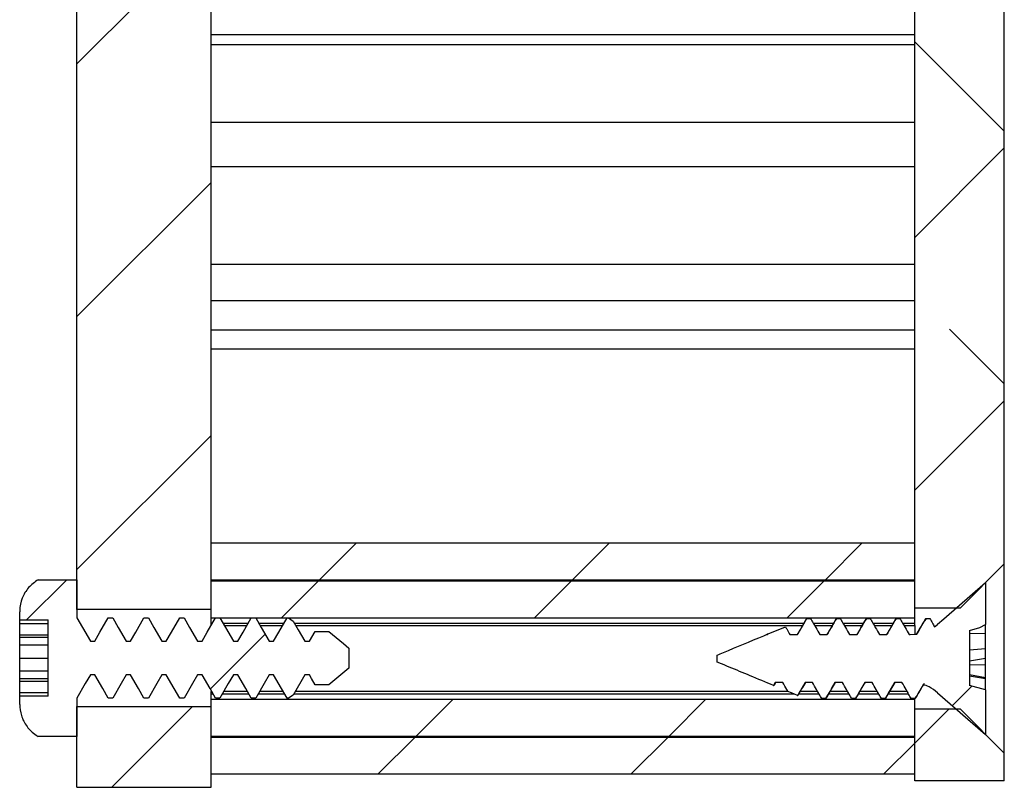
# Model space of a CAD drawing. Header units: millimetres. Extents: x 6 to 857, y 6 to 553.
# Tile 9 of 20: x 692 to 727, y 157 to 184. Entities that reach past the tile are written whole.
import ezdxf

# ---------------------------------------------------------------- set-up
doc = ezdxf.new("R2010")
doc.units = ezdxf.units.MM
doc.header["$LTSCALE"] = 2

msp = doc.modelspace()

# ---------------------------------------------------------------- hatches: boundary and pattern name
at = {"linetype": 'Continuous', "lineweight": 18}
h = msp.add_hatch(dxfattribs=at)
h.set_pattern_fill('ANSI38', scale=2, style=0)
edge = h.paths.add_edge_path(flags=0)
edge.add_spline(control_points=[(725.549, 162.978), (726.069, 163.498), (726.589, 164.018), (727.109, 164.538)], knot_values=[0.013147, 0.013147, 0.013147, 0.013147, 0.015372, 0.015372, 0.015372, 0.015372], weights=[1, 1, 1, 1], degree=3, periodic=0)
edge.add_line((727.109, 164.538), (727.109, 209.547))
edge.add_line((727.109, 209.547), (723.934, 209.547))
edge.add_line((723.934, 209.547), (723.934, 162.978))
edge.add_line((723.934, 162.978), (725.549, 162.978))
h = msp.add_hatch(dxfattribs=at)
h.set_pattern_fill('ANSI31', scale=2, style=0)
h.paths.add_polyline_path([(694.177, 162.924), (698.94, 162.924), (698.94, 207.947), (694.177, 207.947)], flags=0)
h = msp.add_hatch(dxfattribs=at)
h.set_pattern_fill('ANSI31', scale=2, style=0)
h.paths.add_polyline_path([(698.94, 165.279), (698.94, 163.979), (723.934, 163.979), (723.934, 165.279)], flags=0)
h = msp.add_hatch(dxfattribs=at)
h.set_pattern_fill('ANSI31', scale=2, style=0)
edge = h.paths.add_edge_path(flags=0)
edge.add_spline(control_points=[(702.274, 161.794), (702.195, 161.93), (702.117, 162.065), (702.039, 162.201), (701.98, 162.304), (701.92, 162.406), (701.861, 162.509)], knot_values=[0.00541, 0.00541, 0.00541, 0.00541, 0.005876, 0.005876, 0.005876, 0.006229, 0.006229, 0.006229, 0.006229], weights=[1, 1, 1, 1, 1, 1, 1], degree=3, periodic=0)
edge.add_spline(control_points=[(701.861, 162.509), (701.806, 162.546), (701.751, 162.582), (701.696, 162.619)], knot_values=[0.00781, 0.00781, 0.00781, 0.00781, 0.008009, 0.008009, 0.008009, 0.008009], weights=[1, 1, 1, 1], degree=3, periodic=0)
edge.add_line((701.696, 162.619), (701.639, 162.619))
edge.add_spline(control_points=[(701.639, 162.619), (701.541, 162.45), (701.444, 162.281), (701.346, 162.112), (701.285, 162.006), (701.224, 161.9), (701.162, 161.794)], knot_values=[0.003503, 0.003503, 0.003503, 0.003503, 0.004088, 0.004088, 0.004088, 0.004455, 0.004455, 0.004455, 0.004455], weights=[1, 1, 1, 1, 1, 1, 1], degree=3, periodic=0)
edge.add_line((701.162, 161.794), (701.004, 161.794))
edge.add_spline(control_points=[(701.004, 161.794), (700.909, 161.958), (700.814, 162.122), (700.72, 162.286), (700.656, 162.397), (700.592, 162.508), (700.527, 162.619)], knot_values=[0.005812, 0.005812, 0.005812, 0.005812, 0.006378, 0.006378, 0.006378, 0.006761, 0.006761, 0.006761, 0.006761], weights=[1, 1, 1, 1, 1, 1, 1], degree=3, periodic=0)
edge.add_line((700.527, 162.619), (700.369, 162.619))
edge.add_spline(control_points=[(700.369, 162.619), (700.271, 162.45), (700.174, 162.281), (700.076, 162.112), (700.015, 162.006), (699.954, 161.9), (699.892, 161.794)], knot_values=[0.003503, 0.003503, 0.003503, 0.003503, 0.004088, 0.004088, 0.004088, 0.004455, 0.004455, 0.004455, 0.004455], weights=[1, 1, 1, 1, 1, 1, 1], degree=3, periodic=0)
edge.add_line((699.892, 161.794), (699.734, 161.794))
edge.add_spline(control_points=[(699.734, 161.794), (699.639, 161.958), (699.544, 162.122), (699.45, 162.286), (699.386, 162.397), (699.322, 162.508), (699.257, 162.619)], knot_values=[0.005812, 0.005812, 0.005812, 0.005812, 0.006378, 0.006378, 0.006378, 0.006761, 0.006761, 0.006761, 0.006761], weights=[1, 1, 1, 1, 1, 1, 1], degree=3, periodic=0)
edge.add_line((699.257, 162.619), (699.099, 162.619))
edge.add_spline(control_points=[(699.099, 162.619), (699.001, 162.45), (698.904, 162.281), (698.806, 162.112), (698.745, 162.006), (698.684, 161.9), (698.622, 161.794)], knot_values=[0.003503, 0.003503, 0.003503, 0.003503, 0.004088, 0.004088, 0.004088, 0.004455, 0.004455, 0.004455, 0.004455], weights=[1, 1, 1, 1, 1, 1, 1], degree=3, periodic=0)
edge.add_line((698.622, 161.794), (698.464, 161.794))
edge.add_spline(control_points=[(698.464, 161.794), (698.369, 161.958), (698.274, 162.122), (698.18, 162.286), (698.116, 162.397), (698.052, 162.508), (697.987, 162.619)], knot_values=[0.005812, 0.005812, 0.005812, 0.005812, 0.006378, 0.006378, 0.006378, 0.006761, 0.006761, 0.006761, 0.006761], weights=[1, 1, 1, 1, 1, 1, 1], degree=3, periodic=0)
edge.add_line((697.987, 162.619), (697.829, 162.619))
edge.add_spline(control_points=[(697.829, 162.619), (697.731, 162.45), (697.634, 162.281), (697.536, 162.112), (697.475, 162.006), (697.414, 161.9), (697.352, 161.794)], knot_values=[0.003503, 0.003503, 0.003503, 0.003503, 0.004088, 0.004088, 0.004088, 0.004455, 0.004455, 0.004455, 0.004455], weights=[1, 1, 1, 1, 1, 1, 1], degree=3, periodic=0)
edge.add_line((697.352, 161.794), (697.194, 161.794))
edge.add_spline(control_points=[(697.194, 161.794), (697.099, 161.958), (697.004, 162.122), (696.91, 162.286), (696.846, 162.397), (696.782, 162.508), (696.717, 162.619)], knot_values=[0.005812, 0.005812, 0.005812, 0.005812, 0.006378, 0.006378, 0.006378, 0.006761, 0.006761, 0.006761, 0.006761], weights=[1, 1, 1, 1, 1, 1, 1], degree=3, periodic=0)
edge.add_line((696.717, 162.619), (696.559, 162.619))
edge.add_spline(control_points=[(696.559, 162.619), (696.461, 162.45), (696.364, 162.281), (696.266, 162.112), (696.205, 162.006), (696.144, 161.9), (696.082, 161.794)], knot_values=[0.003503, 0.003503, 0.003503, 0.003503, 0.004088, 0.004088, 0.004088, 0.004455, 0.004455, 0.004455, 0.004455], weights=[1, 1, 1, 1, 1, 1, 1], degree=3, periodic=0)
edge.add_line((696.082, 161.794), (695.924, 161.794))
edge.add_spline(control_points=[(695.924, 161.794), (695.829, 161.958), (695.734, 162.122), (695.64, 162.286), (695.576, 162.397), (695.512, 162.508), (695.447, 162.619)], knot_values=[0.005812, 0.005812, 0.005812, 0.005812, 0.006378, 0.006378, 0.006378, 0.006761, 0.006761, 0.006761, 0.006761], weights=[1, 1, 1, 1, 1, 1, 1], degree=3, periodic=0)
edge.add_line((695.447, 162.619), (695.289, 162.619))
edge.add_spline(control_points=[(695.289, 162.619), (695.191, 162.45), (695.094, 162.281), (694.996, 162.112), (694.935, 162.006), (694.874, 161.9), (694.812, 161.794)], knot_values=[0.003503, 0.003503, 0.003503, 0.003503, 0.004088, 0.004088, 0.004088, 0.004455, 0.004455, 0.004455, 0.004455], weights=[1, 1, 1, 1, 1, 1, 1], degree=3, periodic=0)
edge.add_line((694.812, 161.794), (694.654, 161.794))
edge.add_spline(control_points=[(694.654, 161.794), (694.559, 161.958), (694.464, 162.122), (694.37, 162.286), (694.306, 162.397), (694.242, 162.508), (694.177, 162.619)], knot_values=[0.005812, 0.005812, 0.005812, 0.005812, 0.006378, 0.006378, 0.006378, 0.006761, 0.006761, 0.006761, 0.006761], weights=[1, 1, 1, 1, 1, 1, 1], degree=3, periodic=0)
edge.add_line((694.177, 162.619), (694.177, 163.979))
edge.add_line((694.177, 163.979), (692.802, 163.979))
edge.add_spline(control_points=[(692.802, 163.979), (692.675, 163.905), (692.558, 163.808), (692.463, 163.697), (692.367, 163.585), (692.289, 163.456), (692.235, 163.318), (692.182, 163.181), (692.151, 163.033), (692.146, 162.886), (692.146, 162.871), (692.145, 162.856), (692.145, 162.841)], knot_values=[0, 0, 0, 0, 0.000441, 0.000441, 0.000441, 0.000883, 0.000883, 0.000883, 0.001324, 0.001324, 0.001324, 0.001369, 0.001369, 0.001369, 0.001369], weights=[1, 1, 1, 1, 1, 1, 1, 1, 1, 1, 1, 1, 1], degree=3, periodic=0)
edge.add_line((692.145, 162.841), (692.145, 162.554))
edge.add_line((692.145, 162.554), (693.161, 162.554))
edge.add_line((693.161, 162.554), (693.161, 159.839))
edge.add_line((693.161, 159.839), (692.145, 159.839))
edge.add_line((692.145, 159.839), (692.145, 159.55))
edge.add_spline(control_points=[(692.145, 159.55), (692.146, 159.419), (692.166, 159.286), (692.205, 159.161), (692.249, 159.02), (692.318, 158.886), (692.406, 158.768), (692.494, 158.65), (692.603, 158.545), (692.725, 158.463), (692.75, 158.446), (692.776, 158.43), (692.802, 158.415)], knot_values=[0.001372, 0.001372, 0.001372, 0.001372, 0.001766, 0.001766, 0.001766, 0.002207, 0.002207, 0.002207, 0.002648, 0.002648, 0.002648, 0.002738, 0.002738, 0.002738, 0.002738], weights=[1, 1, 1, 1, 1, 1, 1, 1, 1, 1, 1, 1, 1], degree=3, periodic=0)
edge.add_line((692.802, 158.415), (694.177, 158.415))
edge.add_line((694.177, 158.415), (694.177, 159.774))
edge.add_spline(control_points=[(694.177, 159.774), (694.276, 159.945), (694.375, 160.116), (694.473, 160.287), (694.533, 160.391), (694.594, 160.495), (694.654, 160.599)], knot_values=[0.003488, 0.003488, 0.003488, 0.003488, 0.00408, 0.00408, 0.00408, 0.004441, 0.004441, 0.004441, 0.004441], weights=[1, 1, 1, 1, 1, 1, 1], degree=3, periodic=0)
edge.add_line((694.654, 160.599), (694.812, 160.599))
edge.add_spline(control_points=[(694.812, 160.599), (694.906, 160.436), (695, 160.274), (695.094, 160.111), (695.159, 159.999), (695.224, 159.886), (695.289, 159.774)], knot_values=[0.005827, 0.005827, 0.005827, 0.005827, 0.006389, 0.006389, 0.006389, 0.006776, 0.006776, 0.006776, 0.006776], weights=[1, 1, 1, 1, 1, 1, 1], degree=3, periodic=0)
edge.add_line((695.289, 159.774), (695.447, 159.774))
edge.add_spline(control_points=[(695.447, 159.774), (695.546, 159.945), (695.645, 160.116), (695.743, 160.287), (695.803, 160.391), (695.864, 160.495), (695.924, 160.599)], knot_values=[0.003488, 0.003488, 0.003488, 0.003488, 0.00408, 0.00408, 0.00408, 0.004441, 0.004441, 0.004441, 0.004441], weights=[1, 1, 1, 1, 1, 1, 1], degree=3, periodic=0)
edge.add_line((695.924, 160.599), (696.082, 160.599))
edge.add_spline(control_points=[(696.082, 160.599), (696.176, 160.436), (696.27, 160.274), (696.364, 160.111), (696.429, 159.999), (696.494, 159.886), (696.559, 159.774)], knot_values=[0.005827, 0.005827, 0.005827, 0.005827, 0.006389, 0.006389, 0.006389, 0.006776, 0.006776, 0.006776, 0.006776], weights=[1, 1, 1, 1, 1, 1, 1], degree=3, periodic=0)
edge.add_line((696.559, 159.774), (696.717, 159.774))
edge.add_spline(control_points=[(696.717, 159.774), (696.816, 159.945), (696.915, 160.116), (697.013, 160.287), (697.073, 160.391), (697.134, 160.495), (697.194, 160.599)], knot_values=[0.003488, 0.003488, 0.003488, 0.003488, 0.00408, 0.00408, 0.00408, 0.004441, 0.004441, 0.004441, 0.004441], weights=[1, 1, 1, 1, 1, 1, 1], degree=3, periodic=0)
edge.add_line((697.194, 160.599), (697.352, 160.599))
edge.add_spline(control_points=[(697.352, 160.599), (697.446, 160.436), (697.54, 160.274), (697.634, 160.111), (697.699, 159.999), (697.764, 159.886), (697.829, 159.774)], knot_values=[0.005827, 0.005827, 0.005827, 0.005827, 0.006389, 0.006389, 0.006389, 0.006776, 0.006776, 0.006776, 0.006776], weights=[1, 1, 1, 1, 1, 1, 1], degree=3, periodic=0)
edge.add_line((697.829, 159.774), (697.987, 159.774))
edge.add_spline(control_points=[(697.987, 159.774), (698.086, 159.945), (698.185, 160.116), (698.283, 160.287), (698.343, 160.391), (698.404, 160.495), (698.464, 160.599)], knot_values=[0.003488, 0.003488, 0.003488, 0.003488, 0.00408, 0.00408, 0.00408, 0.004441, 0.004441, 0.004441, 0.004441], weights=[1, 1, 1, 1, 1, 1, 1], degree=3, periodic=0)
edge.add_line((698.464, 160.599), (698.622, 160.599))
edge.add_spline(control_points=[(698.622, 160.599), (698.716, 160.436), (698.81, 160.274), (698.904, 160.111), (698.969, 159.999), (699.034, 159.886), (699.099, 159.774)], knot_values=[0.005827, 0.005827, 0.005827, 0.005827, 0.006389, 0.006389, 0.006389, 0.006776, 0.006776, 0.006776, 0.006776], weights=[1, 1, 1, 1, 1, 1, 1], degree=3, periodic=0)
edge.add_line((699.099, 159.774), (699.257, 159.774))
edge.add_spline(control_points=[(699.257, 159.774), (699.356, 159.945), (699.455, 160.116), (699.553, 160.287), (699.613, 160.391), (699.674, 160.495), (699.734, 160.599)], knot_values=[0.003488, 0.003488, 0.003488, 0.003488, 0.00408, 0.00408, 0.00408, 0.004441, 0.004441, 0.004441, 0.004441], weights=[1, 1, 1, 1, 1, 1, 1], degree=3, periodic=0)
edge.add_line((699.734, 160.599), (699.892, 160.599))
edge.add_spline(control_points=[(699.892, 160.599), (699.986, 160.436), (700.08, 160.274), (700.174, 160.111), (700.239, 159.999), (700.304, 159.886), (700.369, 159.774)], knot_values=[0.005827, 0.005827, 0.005827, 0.005827, 0.006389, 0.006389, 0.006389, 0.006776, 0.006776, 0.006776, 0.006776], weights=[1, 1, 1, 1, 1, 1, 1], degree=3, periodic=0)
edge.add_line((700.369, 159.774), (700.527, 159.774))
edge.add_spline(control_points=[(700.527, 159.774), (700.626, 159.945), (700.725, 160.116), (700.823, 160.287), (700.883, 160.391), (700.944, 160.495), (701.004, 160.599)], knot_values=[0.003488, 0.003488, 0.003488, 0.003488, 0.00408, 0.00408, 0.00408, 0.004441, 0.004441, 0.004441, 0.004441], weights=[1, 1, 1, 1, 1, 1, 1], degree=3, periodic=0)
edge.add_line((701.004, 160.599), (701.162, 160.599))
edge.add_spline(control_points=[(701.162, 160.599), (701.256, 160.436), (701.35, 160.274), (701.444, 160.111), (701.509, 159.999), (701.574, 159.886), (701.639, 159.774)], knot_values=[0.005827, 0.005827, 0.005827, 0.005827, 0.006389, 0.006389, 0.006389, 0.006776, 0.006776, 0.006776, 0.006776], weights=[1, 1, 1, 1, 1, 1, 1], degree=3, periodic=0)
edge.add_line((701.639, 159.774), (701.696, 159.774))
edge.add_spline(control_points=[(701.696, 159.774), (701.751, 159.811), (701.806, 159.848), (701.861, 159.884)], knot_values=[0.002904, 0.002904, 0.002904, 0.002904, 0.003102, 0.003102, 0.003102, 0.003102], weights=[1, 1, 1, 1], degree=3, periodic=0)
edge.add_spline(control_points=[(701.861, 159.884), (701.861, 159.884), (701.861, 159.884), (701.861, 159.884), (701.999, 160.123), (702.136, 160.361), (702.274, 160.599)], knot_values=[0.003215, 0.003215, 0.003215, 0.003215, 0.003215, 0.003215, 0.003215, 0.004041, 0.004041, 0.004041, 0.004041], weights=[1, 1, 1, 1, 1, 1, 1], degree=3, periodic=0)
edge.add_line((702.274, 160.599), (702.432, 160.599))
edge.add_spline(control_points=[(702.432, 160.599), (702.456, 160.558), (702.48, 160.517), (702.504, 160.475), (702.548, 160.4), (702.591, 160.324), (702.635, 160.248)], knot_values=[0.004103, 0.004103, 0.004103, 0.004103, 0.004246, 0.004246, 0.004246, 0.004506, 0.004506, 0.004506, 0.004506], weights=[1, 1, 1, 1, 1, 1, 1], degree=3, periodic=0)
edge.add_line((702.635, 160.248), (703.118, 160.248))
edge.add_spline(control_points=[(703.118, 160.248), (703.355, 160.446), (703.592, 160.644), (703.829, 160.841)], knot_values=[0.002167, 0.002167, 0.002167, 0.002167, 0.003093, 0.003093, 0.003093, 0.003093], weights=[1, 1, 1, 1], degree=3, periodic=0)
edge.add_line((703.829, 160.841), (703.829, 161.552))
edge.add_spline(control_points=[(703.829, 161.552), (703.767, 161.604), (703.704, 161.657), (703.641, 161.709), (703.467, 161.854), (703.293, 162), (703.118, 162.145)], knot_values=[0.004193, 0.004193, 0.004193, 0.004193, 0.00444, 0.00444, 0.00444, 0.005129, 0.005129, 0.005129, 0.005129], weights=[1, 1, 1, 1, 1, 1, 1], degree=3, periodic=0)
edge.add_line((703.118, 162.145), (702.635, 162.145))
edge.add_spline(control_points=[(702.635, 162.145), (702.567, 162.028), (702.5, 161.911), (702.432, 161.794)], knot_values=[0.002329, 0.002329, 0.002329, 0.002329, 0.002734, 0.002734, 0.002734, 0.002734], weights=[1, 1, 1, 1], degree=3, periodic=0)
edge.add_line((702.432, 161.794), (702.274, 161.794))
h = msp.add_hatch(dxfattribs=at)
h.set_pattern_fill('ANSI31', scale=2, style=0)
h.paths.add_polyline_path([(698.94, 163.928), (698.94, 162.628), (723.934, 162.628), (723.934, 163.928)], flags=0)
h = msp.add_hatch(dxfattribs=at)
h.set_pattern_fill('ANSI32', scale=2, style=0)
edge = h.paths.add_edge_path(flags=0)
edge.add_spline(control_points=[(716.916, 161.053), (716.936, 161.044), (716.957, 161.036), (716.977, 161.027), (717.099, 160.976), (717.222, 160.925), (717.344, 160.875), (717.589, 160.773), (717.834, 160.672), (718.078, 160.57), (718.358, 160.454), (718.637, 160.339), (718.916, 160.223)], knot_values=[0.007366, 0.007366, 0.007366, 0.007366, 0.007432, 0.007432, 0.007432, 0.007827, 0.007827, 0.007827, 0.008618, 0.008618, 0.008618, 0.00952, 0.00952, 0.00952, 0.00952], weights=[1, 1, 1, 1, 1, 1, 1, 1, 1, 1, 1, 1, 1], degree=3, periodic=0)
edge.add_spline(control_points=[(718.916, 160.223), (718.936, 160.258), (718.957, 160.294), (718.977, 160.329)], knot_values=[0.000287, 0.000287, 0.000287, 0.000287, 0.000409, 0.000409, 0.000409, 0.000409], weights=[1, 1, 1, 1], degree=3, periodic=0)
edge.add_line((718.977, 160.329), (719.242, 160.329))
edge.add_spline(control_points=[(719.242, 160.329), (719.29, 160.245), (719.338, 160.161), (719.387, 160.077), (719.399, 160.055), (719.411, 160.034), (719.423, 160.013)], knot_values=[0, 0, 0, 0, 0.000291, 0.000291, 0.000291, 0.000364, 0.000364, 0.000364, 0.000364], weights=[1, 1, 1, 1, 1, 1, 1], degree=3, periodic=0)
edge.add_spline(control_points=[(719.423, 160.013), (719.465, 159.996), (719.506, 159.979), (719.547, 159.961), (719.621, 159.931), (719.695, 159.9), (719.769, 159.87)], knot_values=[0.010066, 0.010066, 0.010066, 0.010066, 0.0102, 0.0102, 0.0102, 0.010438, 0.010438, 0.010438, 0.010438], weights=[1, 1, 1, 1, 1, 1, 1], degree=3, periodic=0)
edge.add_spline(control_points=[(719.769, 159.87), (719.796, 159.916), (719.823, 159.963), (719.85, 160.009), (719.881, 160.063), (719.912, 160.116), (719.943, 160.169), (719.974, 160.222), (720.005, 160.276), (720.036, 160.329)], knot_values=[0.000131, 0.000131, 0.000131, 0.000131, 0.000293, 0.000293, 0.000293, 0.000477, 0.000477, 0.000477, 0.000662, 0.000662, 0.000662, 0.000662], weights=[1, 1, 1, 1, 1, 1, 1, 1, 1, 1], degree=3, periodic=0)
edge.add_line((720.036, 160.329), (720.3, 160.329))
edge.add_spline(control_points=[(720.3, 160.329), (720.349, 160.245), (720.397, 160.161), (720.445, 160.077), (720.476, 160.023), (720.507, 159.97), (720.537, 159.916), (720.568, 159.863), (720.599, 159.809), (720.629, 159.756)], knot_values=[0, 0, 0, 0, 0.000291, 0.000291, 0.000291, 0.000476, 0.000476, 0.000476, 0.000661, 0.000661, 0.000661, 0.000661], weights=[1, 1, 1, 1, 1, 1, 1, 1, 1, 1], degree=3, periodic=0)
edge.add_line((720.629, 159.756), (720.762, 159.756))
edge.add_spline(control_points=[(720.762, 159.756), (720.811, 159.84), (720.859, 159.925), (720.908, 160.009), (720.939, 160.063), (720.97, 160.116), (721.001, 160.169), (721.032, 160.222), (721.063, 160.276), (721.094, 160.329)], knot_values=[0, 0, 0, 0, 0.000293, 0.000293, 0.000293, 0.000477, 0.000477, 0.000477, 0.000662, 0.000662, 0.000662, 0.000662], weights=[1, 1, 1, 1, 1, 1, 1, 1, 1, 1], degree=3, periodic=0)
edge.add_line((721.094, 160.329), (721.359, 160.329))
edge.add_spline(control_points=[(721.359, 160.329), (721.407, 160.245), (721.455, 160.161), (721.503, 160.077), (721.534, 160.023), (721.565, 159.97), (721.596, 159.916), (721.626, 159.863), (721.657, 159.809), (721.688, 159.756)], knot_values=[0, 0, 0, 0, 0.000291, 0.000291, 0.000291, 0.000476, 0.000476, 0.000476, 0.000661, 0.000661, 0.000661, 0.000661], weights=[1, 1, 1, 1, 1, 1, 1, 1, 1, 1], degree=3, periodic=0)
edge.add_line((721.688, 159.756), (721.82, 159.756))
edge.add_spline(control_points=[(721.82, 159.756), (721.869, 159.84), (721.918, 159.925), (721.967, 160.009), (721.998, 160.063), (722.029, 160.116), (722.06, 160.169), (722.09, 160.222), (722.121, 160.276), (722.152, 160.329)], knot_values=[0, 0, 0, 0, 0.000293, 0.000293, 0.000293, 0.000477, 0.000477, 0.000477, 0.000662, 0.000662, 0.000662, 0.000662], weights=[1, 1, 1, 1, 1, 1, 1, 1, 1, 1], degree=3, periodic=0)
edge.add_line((722.152, 160.329), (722.417, 160.329))
edge.add_spline(control_points=[(722.417, 160.329), (722.465, 160.245), (722.513, 160.161), (722.562, 160.077), (722.592, 160.023), (722.623, 159.97), (722.654, 159.916), (722.685, 159.863), (722.715, 159.809), (722.746, 159.756)], knot_values=[0, 0, 0, 0, 0.000291, 0.000291, 0.000291, 0.000476, 0.000476, 0.000476, 0.000661, 0.000661, 0.000661, 0.000661], weights=[1, 1, 1, 1, 1, 1, 1, 1, 1, 1], degree=3, periodic=0)
edge.add_line((722.746, 159.756), (722.878, 159.756))
edge.add_spline(control_points=[(722.878, 159.756), (722.927, 159.84), (722.976, 159.925), (723.025, 160.009), (723.056, 160.063), (723.087, 160.116), (723.118, 160.169), (723.149, 160.222), (723.18, 160.276), (723.211, 160.329)], knot_values=[0, 0, 0, 0, 0.000293, 0.000293, 0.000293, 0.000477, 0.000477, 0.000477, 0.000662, 0.000662, 0.000662, 0.000662], weights=[1, 1, 1, 1, 1, 1, 1, 1, 1, 1], degree=3, periodic=0)
edge.add_line((723.211, 160.329), (723.475, 160.329))
edge.add_spline(control_points=[(723.475, 160.329), (723.524, 160.245), (723.572, 160.161), (723.62, 160.077), (723.651, 160.023), (723.682, 159.97), (723.712, 159.916), (723.743, 159.863), (723.774, 159.809), (723.804, 159.756)], knot_values=[0, 0, 0, 0, 0.000291, 0.000291, 0.000291, 0.000476, 0.000476, 0.000476, 0.000661, 0.000661, 0.000661, 0.000661], weights=[1, 1, 1, 1, 1, 1, 1, 1, 1, 1], degree=3, periodic=0)
edge.add_line((723.804, 159.756), (723.937, 159.756))
edge.add_spline(control_points=[(723.937, 159.756), (723.986, 159.84), (724.034, 159.925), (724.083, 160.009), (724.114, 160.063), (724.145, 160.116), (724.176, 160.169), (724.193, 160.198), (724.21, 160.227), (724.227, 160.256)], knot_values=[0, 0, 0, 0, 0.000293, 0.000293, 0.000293, 0.000477, 0.000477, 0.000477, 0.000578, 0.000578, 0.000578, 0.000578], weights=[1, 1, 1, 1, 1, 1, 1, 1, 1, 1], degree=3, periodic=0)
edge.add_spline(control_points=[(724.227, 160.256), (724.298, 160.232), (724.369, 160.203), (724.436, 160.169), (724.545, 160.114), (724.647, 160.045), (724.739, 159.965)], knot_values=[0.000565, 0.000565, 0.000565, 0.000565, 0.000793, 0.000793, 0.000793, 0.001161, 0.001161, 0.001161, 0.001161], weights=[1, 1, 1, 1, 1, 1, 1], degree=3, periodic=0)
edge.add_spline(control_points=[(724.739, 159.965), (725.306, 159.472), (725.874, 158.979), (726.441, 158.486)], knot_values=[0.012131, 0.012131, 0.012131, 0.012131, 0.014393, 0.014393, 0.014393, 0.014393], weights=[1, 1, 1, 1], degree=3, periodic=0)
edge.add_line((726.441, 158.486), (726.441, 160.072))
edge.add_line((726.441, 160.072), (725.874, 160.226))
edge.add_line((725.874, 160.226), (725.874, 162.18))
edge.add_line((725.874, 162.18), (726.238, 162.278))
edge.add_line((726.238, 162.278), (726.441, 162.393))
edge.add_line((726.441, 162.393), (726.441, 163.871))
edge.add_spline(control_points=[(726.441, 163.871), (725.947, 163.441), (725.453, 163.012), (724.959, 162.583), (724.886, 162.519), (724.813, 162.455), (724.739, 162.391)], knot_values=[0.006204, 0.006204, 0.006204, 0.006204, 0.008167, 0.008167, 0.008167, 0.008459, 0.008459, 0.008459, 0.008459], weights=[1, 1, 1, 1, 1, 1, 1], degree=3, periodic=0)
edge.add_spline(control_points=[(724.739, 162.391), (724.704, 162.361), (724.668, 162.332), (724.631, 162.305)], knot_values=[0.000084, 0.000084, 0.000084, 0.000084, 0.000223, 0.000223, 0.000223, 0.000223], weights=[1, 1, 1, 1], degree=3, periodic=0)
edge.add_spline(control_points=[(724.631, 162.305), (724.605, 162.35), (724.579, 162.395), (724.553, 162.44), (724.522, 162.494), (724.492, 162.547), (724.461, 162.601)], knot_values=[0.000163, 0.000163, 0.000163, 0.000163, 0.000318, 0.000318, 0.000318, 0.000503, 0.000503, 0.000503, 0.000503], weights=[1, 1, 1, 1, 1, 1, 1], degree=3, periodic=0)
edge.add_line((724.461, 162.601), (724.329, 162.601))
edge.add_spline(control_points=[(724.329, 162.601), (724.28, 162.516), (724.231, 162.432), (724.182, 162.347), (724.151, 162.294), (724.12, 162.241), (724.089, 162.187), (724.062, 162.141), (724.035, 162.094), (724.008, 162.047)], knot_values=[0, 0, 0, 0, 0.000293, 0.000293, 0.000293, 0.000478, 0.000478, 0.000478, 0.00064, 0.00064, 0.00064, 0.00064], weights=[1, 1, 1, 1, 1, 1, 1, 1, 1, 1], degree=3, periodic=0)
edge.add_spline(control_points=[(724.008, 162.047), (723.928, 162.034), (723.847, 162.028), (723.767, 162.028)], knot_values=[0.000907, 0.000907, 0.000907, 0.000907, 0.001151, 0.001151, 0.001151, 0.001151], weights=[1, 1, 1, 1], degree=3, periodic=0)
edge.add_line((723.767, 162.028), (723.732, 162.028))
edge.add_spline(control_points=[(723.732, 162.028), (723.683, 162.112), (723.635, 162.196), (723.587, 162.28), (723.556, 162.333), (723.526, 162.387), (723.495, 162.44), (723.464, 162.494), (723.433, 162.547), (723.403, 162.601)], knot_values=[0, 0, 0, 0, 0.000291, 0.000291, 0.000291, 0.000476, 0.000476, 0.000476, 0.000661, 0.000661, 0.000661, 0.000661], weights=[1, 1, 1, 1, 1, 1, 1, 1, 1, 1], degree=3, periodic=0)
edge.add_line((723.403, 162.601), (723.27, 162.601))
edge.add_spline(control_points=[(723.27, 162.601), (723.221, 162.516), (723.173, 162.432), (723.124, 162.347), (723.093, 162.294), (723.062, 162.241), (723.031, 162.187), (723, 162.134), (722.969, 162.081), (722.938, 162.028)], knot_values=[0, 0, 0, 0, 0.000293, 0.000293, 0.000293, 0.000478, 0.000478, 0.000478, 0.000662, 0.000662, 0.000662, 0.000662], weights=[1, 1, 1, 1, 1, 1, 1, 1, 1, 1], degree=3, periodic=0)
edge.add_line((722.938, 162.028), (722.673, 162.028))
edge.add_spline(control_points=[(722.673, 162.028), (722.625, 162.112), (722.577, 162.196), (722.529, 162.28), (722.498, 162.333), (722.467, 162.387), (722.436, 162.44), (722.406, 162.494), (722.375, 162.547), (722.344, 162.601)], knot_values=[0, 0, 0, 0, 0.000291, 0.000291, 0.000291, 0.000476, 0.000476, 0.000476, 0.000661, 0.000661, 0.000661, 0.000661], weights=[1, 1, 1, 1, 1, 1, 1, 1, 1, 1], degree=3, periodic=0)
edge.add_line((722.344, 162.601), (722.212, 162.601))
edge.add_spline(control_points=[(722.212, 162.601), (722.163, 162.516), (722.114, 162.432), (722.065, 162.347), (722.034, 162.294), (722.003, 162.241), (721.972, 162.187), (721.942, 162.134), (721.911, 162.081), (721.88, 162.028)], knot_values=[0, 0, 0, 0, 0.000293, 0.000293, 0.000293, 0.000478, 0.000478, 0.000478, 0.000662, 0.000662, 0.000662, 0.000662], weights=[1, 1, 1, 1, 1, 1, 1, 1, 1, 1], degree=3, periodic=0)
edge.add_line((721.88, 162.028), (721.615, 162.028))
edge.add_spline(control_points=[(721.615, 162.028), (721.567, 162.112), (721.519, 162.196), (721.47, 162.28), (721.44, 162.333), (721.409, 162.387), (721.378, 162.44), (721.347, 162.494), (721.317, 162.547), (721.286, 162.601)], knot_values=[0, 0, 0, 0, 0.000291, 0.000291, 0.000291, 0.000476, 0.000476, 0.000476, 0.000661, 0.000661, 0.000661, 0.000661], weights=[1, 1, 1, 1, 1, 1, 1, 1, 1, 1], degree=3, periodic=0)
edge.add_line((721.286, 162.601), (721.154, 162.601))
edge.add_spline(control_points=[(721.154, 162.601), (721.105, 162.516), (721.056, 162.432), (721.007, 162.347), (720.976, 162.294), (720.945, 162.241), (720.914, 162.187), (720.883, 162.134), (720.852, 162.081), (720.821, 162.028)], knot_values=[0, 0, 0, 0, 0.000293, 0.000293, 0.000293, 0.000478, 0.000478, 0.000478, 0.000662, 0.000662, 0.000662, 0.000662], weights=[1, 1, 1, 1, 1, 1, 1, 1, 1, 1], degree=3, periodic=0)
edge.add_line((720.821, 162.028), (720.557, 162.028))
edge.add_spline(control_points=[(720.557, 162.028), (720.508, 162.112), (720.46, 162.196), (720.412, 162.28), (720.381, 162.333), (720.351, 162.387), (720.32, 162.44), (720.289, 162.494), (720.258, 162.547), (720.228, 162.601)], knot_values=[0, 0, 0, 0, 0.000291, 0.000291, 0.000291, 0.000476, 0.000476, 0.000476, 0.000661, 0.000661, 0.000661, 0.000661], weights=[1, 1, 1, 1, 1, 1, 1, 1, 1, 1], degree=3, periodic=0)
edge.add_line((720.228, 162.601), (720.095, 162.601))
edge.add_spline(control_points=[(720.095, 162.601), (720.046, 162.516), (719.998, 162.432), (719.949, 162.347), (719.918, 162.294), (719.887, 162.241), (719.856, 162.187), (719.825, 162.134), (719.794, 162.081), (719.763, 162.028)], knot_values=[0, 0, 0, 0, 0.000293, 0.000293, 0.000293, 0.000478, 0.000478, 0.000478, 0.000662, 0.000662, 0.000662, 0.000662], weights=[1, 1, 1, 1, 1, 1, 1, 1, 1, 1], degree=3, periodic=0)
edge.add_line((719.763, 162.028), (719.498, 162.028))
edge.add_spline(control_points=[(719.498, 162.028), (719.465, 162.087), (719.431, 162.146), (719.397, 162.204), (719.377, 162.239), (719.357, 162.274), (719.337, 162.308)], knot_values=[0, 0, 0, 0, 0.000204, 0.000204, 0.000204, 0.000323, 0.000323, 0.000323, 0.000323], weights=[1, 1, 1, 1, 1, 1, 1], degree=3, periodic=0)
edge.add_spline(control_points=[(719.337, 162.308), (719.131, 162.223), (718.925, 162.137), (718.719, 162.052)], knot_values=[0.00417, 0.00417, 0.00417, 0.00417, 0.00484, 0.00484, 0.00484, 0.00484], weights=[1, 1, 1, 1], degree=3, periodic=0)
edge.add_spline(control_points=[(718.719, 162.052), (718.714, 162.044), (718.709, 162.036), (718.705, 162.028)], knot_values=[0.000136, 0.000136, 0.000136, 0.000136, 0.000163, 0.000163, 0.000163, 0.000163], weights=[1, 1, 1, 1], degree=3, periodic=0)
edge.add_line((718.705, 162.028), (718.66, 162.028))
edge.add_spline(control_points=[(718.66, 162.028), (718.629, 162.014), (718.597, 162.001), (718.565, 161.988), (718.087, 161.79), (717.609, 161.592), (717.132, 161.394), (717.06, 161.364), (716.988, 161.334), (716.916, 161.304)], knot_values=[0.004903, 0.004903, 0.004903, 0.004903, 0.005006, 0.005006, 0.005006, 0.006558, 0.006558, 0.006558, 0.006792, 0.006792, 0.006792, 0.006792], weights=[1, 1, 1, 1, 1, 1, 1, 1, 1, 1], degree=3, periodic=0)
edge.add_line((716.916, 161.304), (716.916, 161.053))
h = msp.add_hatch(dxfattribs=at)
h.set_pattern_fill('ANSI31', scale=2, style=0)
h.paths.add_polyline_path([(694.177, 159.47), (694.177, 156.606), (698.94, 156.606), (698.94, 159.47)], flags=0)
h = msp.add_hatch(dxfattribs=at)
h.set_pattern_fill('ANSI31', scale=2, style=0)
h.paths.add_polyline_path([(698.94, 159.728), (698.94, 158.428), (723.934, 158.428), (723.934, 159.728)], flags=0)
h = msp.add_hatch(dxfattribs=at)
h.set_pattern_fill('ANSI38', scale=2, style=0)
edge = h.paths.add_edge_path(flags=0)
edge.add_line((723.934, 156.834), (727.109, 156.834))
edge.add_line((727.109, 156.834), (727.109, 157.818))
edge.add_spline(control_points=[(727.109, 157.818), (726.589, 158.338), (726.069, 158.858), (725.549, 159.378)], knot_values=[0.005854, 0.005854, 0.005854, 0.005854, 0.00806, 0.00806, 0.00806, 0.00806], weights=[1, 1, 1, 1], degree=3, periodic=0)
edge.add_line((725.549, 159.378), (723.934, 159.378))
edge.add_line((723.934, 159.378), (723.934, 156.834))
h = msp.add_hatch(dxfattribs=at)
h.set_pattern_fill('ANSI31', scale=2, style=0)
h.paths.add_polyline_path([(698.94, 158.379), (698.94, 157.079), (723.934, 157.079), (723.934, 158.379)], flags=0)

# ---------------------------------------------------------------- linework, layer by layer
at = {"color": 7, "linetype": 'Continuous', "lineweight": 25}
for p, q in [((723.934, 162.978), (723.934, 209.547)), ((727.109, 164.538), (727.109, 209.547)), ((694.177, 162.924), (694.177, 207.947)), ((698.94, 162.924), (698.94, 207.947)), ((723.934, 183.33), (698.94, 183.33)), ((698.94, 182.982), (723.934, 182.982)), ((698.94, 180.231), (723.934, 180.231)), ((698.94, 178.652), (723.934, 178.652)), ((698.94, 175.182), (723.934, 175.182)), ((698.94, 173.896), (723.934, 173.896)), ((698.94, 172.857), (723.934, 172.857)), ((698.94, 172.174), (723.934, 172.174)), ((723.934, 165.279), (698.94, 165.279)), ((698.94, 163.979), (698.94, 165.279)), ((723.934, 163.979), (723.934, 165.279)), ((725.549, 162.978), (727.109, 164.538)), ((727.109, 157.818), (727.109, 164.538)), ((692.802, 163.979), (694.177, 163.979)), ((694.177, 163.979), (694.177, 162.619)), ((698.94, 163.979), (723.934, 163.979)), ((723.934, 163.928), (698.94, 163.928)), ((698.94, 162.628), (698.94, 163.928)), ((723.934, 162.628), (723.934, 163.928)), ((726.441, 163.871), (726.441, 162.393)), ((723.934, 162.978), (725.549, 162.978)), ((692.145, 162.554), (692.145, 162.841)), ((698.94, 162.924), (694.177, 162.924)), ((695.289, 162.619), (695.447, 162.619)), ((696.559, 162.619), (696.717, 162.619)), ((697.829, 162.619), (697.987, 162.619)), ((698.94, 162.628), (723.934, 162.628)), ((698.94, 162.434), (698.94, 162.628)), ((699.099, 162.619), (699.257, 162.619)), ((700.369, 162.619), (700.527, 162.619)), ((701.639, 162.619), (701.696, 162.619)), ((701.696, 162.619), (701.861, 162.509)), ((720.095, 162.601), (720.043, 162.531)), ((720.095, 162.601), (720.228, 162.601)), ((721.154, 162.601), (721.106, 162.536)), ((721.154, 162.601), (721.286, 162.601)), ((722.212, 162.601), (722.164, 162.536)), ((722.212, 162.601), (722.344, 162.601)), ((723.27, 162.601), (723.222, 162.536)), ((723.27, 162.601), (723.403, 162.601)), ((723.934, 162.434), (723.934, 162.628)), ((724.329, 162.601), (724.281, 162.536)), ((724.329, 162.601), (724.461, 162.601)), ((692.145, 162.554), (693.161, 162.554)), ((692.145, 162.416), (692.145, 162.554)), ((693.161, 162.416), (692.145, 162.416)), ((692.145, 162.02), (692.145, 162.416)), ((693.161, 159.839), (693.161, 162.554)), ((698.94, 162.347), (698.94, 162.434)), ((699.414, 162.347), (700.212, 162.347)), ((700.684, 162.347), (701.482, 162.347)), ((701.954, 162.347), (719.941, 162.347)), ((718.719, 162.052), (719.337, 162.308)), ((720.373, 162.347), (720.999, 162.347)), ((721.432, 162.347), (722.058, 162.347)), ((722.49, 162.347), (723.116, 162.347)), ((723.548, 162.347), (723.934, 162.347)), ((723.934, 162.347), (723.934, 162.434)), ((723.934, 162.347), (723.934, 162.059)), ((724.631, 162.305), (724.739, 162.391)), ((725.874, 162.18), (726.238, 162.278)), ((726.238, 162.278), (726.441, 162.393)), ((726.441, 162.072), (726.441, 162.393)), ((692.145, 162.02), (693.161, 162.02)), ((692.145, 161.935), (692.145, 162.02)), ((692.145, 161.935), (693.161, 161.935)), ((692.145, 161.652), (692.145, 161.935)), ((702.432, 161.794), (702.635, 162.145)), ((702.635, 162.145), (703.118, 162.145)), ((718.66, 162.028), (718.705, 162.028)), ((718.719, 162.052), (718.688, 162.028)), ((718.705, 162.028), (718.719, 162.052)), ((719.498, 162.028), (719.763, 162.028)), ((720.557, 162.028), (720.821, 162.028)), ((721.615, 162.028), (721.88, 162.028)), ((722.673, 162.028), (722.938, 162.028)), ((723.732, 162.028), (723.767, 162.028)), ((723.767, 162.028), (724.008, 162.047)), ((725.874, 162.18), (725.874, 160.226)), ((725.874, 162.085), (726.441, 162.072)), ((726.441, 161.538), (726.441, 162.072)), ((693.161, 161.652), (692.145, 161.652)), ((692.145, 161.197), (692.145, 161.652)), ((694.654, 161.794), (694.812, 161.794)), ((695.924, 161.794), (696.082, 161.794)), ((697.194, 161.794), (697.352, 161.794)), ((698.464, 161.794), (698.622, 161.794)), ((699.734, 161.794), (699.892, 161.794)), ((701.004, 161.794), (701.162, 161.794)), ((702.274, 161.794), (702.432, 161.794)), ((703.829, 161.552), (703.829, 160.841)), ((725.874, 161.489), (726.441, 161.538)), ((726.441, 161.189), (726.441, 161.538)), ((692.145, 161.197), (693.161, 161.197)), ((692.145, 160.741), (692.145, 161.197)), ((716.916, 161.053), (716.916, 161.304)), ((725.874, 161.1), (726.441, 161.189)), ((726.441, 160.971), (726.441, 161.189)), ((703.829, 160.841), (703.118, 160.248)), ((725.874, 160.954), (726.441, 160.971)), ((726.441, 160.507), (726.441, 160.971)), ((692.145, 160.741), (693.161, 160.741)), ((692.145, 160.458), (692.145, 160.741)), ((694.812, 160.599), (694.654, 160.599)), ((696.082, 160.599), (695.924, 160.599)), ((697.352, 160.599), (697.194, 160.599)), ((698.622, 160.599), (698.464, 160.599)), ((699.892, 160.599), (699.734, 160.599)), ((701.162, 160.599), (701.004, 160.599)), ((702.274, 160.599), (701.861, 159.884)), ((702.432, 160.599), (702.274, 160.599)), ((725.874, 160.608), (726.441, 160.507)), ((725.874, 160.563), (726.441, 160.466)), ((726.441, 160.466), (726.441, 160.507)), ((693.161, 160.458), (692.145, 160.458)), ((692.145, 160.373), (692.145, 160.458)), ((692.145, 160.373), (693.161, 160.373)), ((692.145, 159.978), (692.145, 160.373)), ((703.118, 160.248), (702.635, 160.248)), ((718.977, 160.329), (718.916, 160.223)), ((718.956, 160.258), (718.998, 160.329)), ((719.242, 160.329), (718.977, 160.329)), ((720.3, 160.329), (720.036, 160.329)), ((721.359, 160.329), (721.094, 160.329)), ((722.417, 160.329), (722.152, 160.329)), ((723.475, 160.329), (723.211, 160.329)), ((726.441, 160.072), (725.874, 160.226)), ((726.441, 160.072), (726.441, 160.466)), ((692.145, 159.978), (693.161, 159.978)), ((692.145, 159.839), (692.145, 159.978)), ((692.145, 159.55), (692.145, 159.839)), ((693.161, 159.839), (692.145, 159.839)), ((698.963, 160.01), (698.94, 160.01)), ((698.94, 159.923), (698.94, 160.01)), ((698.94, 159.728), (698.94, 159.923)), ((700.233, 160.01), (699.393, 160.01)), ((701.503, 160.01), (700.663, 160.01)), ((701.861, 159.884), (701.696, 159.774)), ((719.431, 160.01), (701.933, 160.01)), ((720.483, 160.01), (719.866, 160.01)), ((720.792, 159.819), (720.762, 159.756)), ((721.542, 160.01), (720.925, 160.01)), ((721.851, 159.819), (721.82, 159.756)), ((722.6, 160.01), (721.983, 160.01)), ((722.909, 159.819), (722.878, 159.756)), ((723.658, 160.01), (723.041, 160.01)), ((723.967, 159.819), (723.937, 159.756)), ((724.739, 159.965), (726.441, 158.486)), ((726.441, 160.072), (726.441, 158.486)), ((694.177, 159.774), (694.177, 158.415)), ((694.177, 159.47), (698.94, 159.47)), ((694.177, 156.606), (694.177, 159.47)), ((695.447, 159.774), (695.289, 159.774)), ((696.717, 159.774), (696.559, 159.774)), ((697.987, 159.774), (697.829, 159.774)), ((723.934, 159.728), (698.94, 159.728)), ((698.94, 158.428), (698.94, 159.728)), ((698.94, 156.606), (698.94, 159.47)), ((699.257, 159.774), (699.099, 159.774)), ((700.527, 159.774), (700.369, 159.774)), ((701.696, 159.774), (701.639, 159.774)), ((720.762, 159.756), (720.629, 159.756)), ((721.82, 159.756), (721.688, 159.756)), ((722.878, 159.756), (722.746, 159.756)), ((723.937, 159.756), (723.804, 159.756)), ((723.934, 159.728), (723.934, 159.756)), ((723.934, 158.428), (723.934, 159.728)), ((723.934, 156.834), (723.934, 159.378)), ((725.549, 159.378), (723.934, 159.378)), ((727.109, 157.818), (725.549, 159.378)), ((694.177, 158.415), (692.802, 158.415)), ((698.94, 158.428), (723.934, 158.428)), ((723.934, 158.379), (698.94, 158.379)), ((698.94, 157.079), (698.94, 158.379)), ((723.934, 157.079), (723.934, 158.379)), ((727.109, 156.834), (727.109, 157.818)), ((698.94, 157.079), (723.934, 157.079)), ((727.109, 156.834), (723.934, 156.834)), ((694.177, 156.606), (698.94, 156.606))]:
    msp.add_line(p, q, dxfattribs=at)
at = {"color": 8, "linetype": 'Continuous', "lineweight": 25}
for p, q in [((698.94, 162.434), (698.992, 162.434)), ((699.364, 162.434), (700.262, 162.434)), ((700.634, 162.434), (701.532, 162.434)), ((701.904, 162.434), (719.989, 162.434)), ((720.323, 162.434), (721.047, 162.434)), ((721.382, 162.434), (722.105, 162.434)), ((722.44, 162.434), (723.164, 162.434)), ((723.498, 162.434), (723.934, 162.434)), ((698.94, 159.923), (699.013, 159.923)), ((699.343, 159.923), (700.283, 159.923)), ((700.613, 159.923), (701.553, 159.923)), ((701.883, 159.923), (719.641, 159.923)), ((719.815, 159.923), (720.534, 159.923)), ((720.873, 159.923), (721.592, 159.923)), ((721.931, 159.923), (722.65, 159.923)), ((722.99, 159.923), (723.709, 159.923))]:
    msp.add_line(p, q, dxfattribs=at)
at = {"color": 7, "linetype": 'Continuous', "lineweight": 25, "flags": 128}
for points in [[(726.441, 163.871), (724.959, 162.583), (724.739, 162.391)], [(694.177, 162.619), (694.37, 162.286), (694.654, 161.794)], [(694.812, 161.794), (694.996, 162.112), (695.289, 162.619)], [(695.447, 162.619), (695.64, 162.286), (695.924, 161.794)], [(696.082, 161.794), (696.266, 162.112), (696.559, 162.619)], [(696.717, 162.619), (696.91, 162.286), (697.194, 161.794)], [(697.352, 161.794), (697.536, 162.112), (697.829, 162.619)], [(697.987, 162.619), (698.18, 162.286), (698.464, 161.794)], [(698.622, 161.794), (698.806, 162.112), (699.099, 162.619)], [(699.257, 162.619), (699.45, 162.286), (699.734, 161.794)], [(699.892, 161.794), (700.076, 162.112), (700.369, 162.619)], [(700.527, 162.619), (700.72, 162.286), (701.004, 161.794)], [(701.162, 161.794), (701.346, 162.112), (701.639, 162.619)], [(701.861, 162.509), (702.039, 162.201), (702.274, 161.794)], [(703.118, 162.145), (703.641, 161.709), (703.829, 161.552)], [(694.654, 160.599), (694.473, 160.287), (694.177, 159.774)], [(695.289, 159.774), (695.094, 160.111), (694.812, 160.599)], [(695.924, 160.599), (695.743, 160.287), (695.447, 159.774)], [(696.559, 159.774), (696.364, 160.111), (696.082, 160.599)], [(697.194, 160.599), (697.013, 160.287), (696.717, 159.774)], [(697.829, 159.774), (697.634, 160.111), (697.352, 160.599)], [(698.464, 160.599), (698.283, 160.287), (697.987, 159.774)], [(699.099, 159.774), (698.904, 160.111), (698.622, 160.599)], [(699.734, 160.599), (699.553, 160.287), (699.257, 159.774)], [(700.369, 159.774), (700.174, 160.111), (699.892, 160.599)], [(701.004, 160.599), (700.823, 160.287), (700.527, 159.774)], [(701.639, 159.774), (701.444, 160.111), (701.162, 160.599)], [(702.635, 160.248), (702.504, 160.475), (702.432, 160.599)], [(719.769, 159.87), (719.547, 159.961), (719.423, 160.013)]]:
    msp.add_lwpolyline(points, dxfattribs=at)
at = {"color": 7, "linetype": 'Continuous', "lineweight": 25}
for points, knots in [([(692.802, 163.979), (692.681, 163.892), (692.44, 163.719), (692.213, 163.326), (692.147, 163.018), (692.146, 162.856), (692.145, 162.841)], [0, 0, 0, 0, 0.322106, 0.644378, 0.966652, 1, 1, 1, 1]), ([(719.763, 162.028), (719.794, 162.081), (719.856, 162.187), (719.967, 162.378), (720.046, 162.516), (720.095, 162.601)], [0, 0, 0, 0, 0.279115, 0.55823, 1, 1, 1, 1]), ([(720.228, 162.601), (720.258, 162.547), (720.32, 162.44), (720.43, 162.249), (720.508, 162.112), (720.557, 162.028)], [0, 0, 0, 0, 0.279825, 0.55965, 1, 1, 1, 1]), ([(720.821, 162.028), (720.852, 162.081), (720.914, 162.187), (721.025, 162.378), (721.105, 162.516), (721.154, 162.601)], [0, 0, 0, 0, 0.279115, 0.55823, 1, 1, 1, 1]), ([(721.286, 162.601), (721.317, 162.547), (721.378, 162.44), (721.488, 162.249), (721.567, 162.112), (721.615, 162.028)], [0, 0, 0, 0, 0.279825, 0.55965, 1, 1, 1, 1]), ([(721.88, 162.028), (721.911, 162.081), (721.973, 162.187), (722.083, 162.378), (722.163, 162.516), (722.212, 162.601)], [0, 0, 0, 0, 0.279115, 0.55823, 1, 1, 1, 1]), ([(722.344, 162.601), (722.375, 162.547), (722.436, 162.44), (722.546, 162.249), (722.625, 162.112), (722.673, 162.028)], [0, 0, 0, 0, 0.279825, 0.55965, 1, 1, 1, 1]), ([(722.938, 162.028), (722.969, 162.081), (723.031, 162.187), (723.142, 162.378), (723.221, 162.516), (723.27, 162.601)], [0, 0, 0, 0, 0.279115, 0.55823, 1, 1, 1, 1]), ([(723.403, 162.601), (723.433, 162.547), (723.495, 162.44), (723.605, 162.249), (723.683, 162.112), (723.732, 162.028)], [0, 0, 0, 0, 0.279825, 0.55965, 1, 1, 1, 1]), ([(724.008, 162.047), (724.035, 162.094), (724.093, 162.194), (724.2, 162.378), (724.28, 162.516), (724.329, 162.601)], [0, 0, 0, 0, 0.253428, 0.542488, 1, 1, 1, 1]), ([(724.461, 162.601), (724.492, 162.547), (724.548, 162.449), (724.605, 162.35), (724.631, 162.305)], [0, 0, 0, 0, 0.543058, 1, 1, 1, 1]), ([(719.337, 162.308), (719.357, 162.274), (719.411, 162.18), (719.465, 162.087), (719.498, 162.028)], [0, 0, 0, 0, 0.369446, 1, 1, 1, 1]), ([(720.048, 162.542), (720.011, 162.474), (719.944, 162.353), (719.842, 162.167), (719.78, 162.069), (719.754, 162.028)], [0, 0, 0, 0, 0.424803, 0.755246, 1, 1, 1, 1]), ([(721.106, 162.542), (721.069, 162.474), (721.003, 162.353), (720.9, 162.167), (720.838, 162.069), (720.812, 162.028)], [0, 0, 0, 0, 0.424793, 0.755231, 1, 1, 1, 1]), ([(722.165, 162.542), (722.127, 162.474), (722.061, 162.353), (721.958, 162.167), (721.897, 162.069), (721.87, 162.028)], [0, 0, 0, 0, 0.424793, 0.755231, 1, 1, 1, 1]), ([(723.223, 162.542), (723.186, 162.474), (723.119, 162.353), (723.017, 162.167), (722.955, 162.069), (722.929, 162.028)], [0, 0, 0, 0, 0.4247931, 0.7552311, 1, 1, 1, 1]), ([(724.281, 162.541), (724.223, 162.445), (724.124, 162.278), (724.024, 162.114), (723.982, 162.045)], [0, 0, 0, 0, 0.575504, 1, 1, 1, 1]), ([(716.916, 161.304), (716.988, 161.334), (717.537, 161.563), (718.119, 161.803), (718.629, 162.014), (718.66, 162.028)], [0, 0, 0, 0, 0.1238582, 0.9453012, 1, 1, 1, 1]), ([(718.916, 160.223), (718.637, 160.339), (718.113, 160.556), (717.466, 160.824), (717.079, 160.985), (716.936, 161.044), (716.916, 161.053)], [0, 0, 0, 0, 0.418646, 0.7858, 0.969377, 1, 1, 1, 1]), ([(718.916, 160.223), (718.923, 160.222), (718.935, 160.22), (718.946, 160.249), (718.951, 160.261)], [0, 0, 0, 0, 0.596287, 1, 1, 1, 1]), ([(719.423, 160.013), (719.411, 160.034), (719.351, 160.139), (719.29, 160.245), (719.242, 160.329)], [0, 0, 0, 0, 0.201712, 1, 1, 1, 1]), ([(720.036, 160.329), (720.005, 160.276), (719.943, 160.169), (719.854, 160.016), (719.796, 159.916), (719.769, 159.87)], [0, 0, 0, 0, 0.348082, 0.696164, 1, 1, 1, 1]), ([(719.802, 159.9), (719.838, 159.963), (719.923, 160.106), (720.009, 160.249), (720.057, 160.329)], [0, 0, 0, 0, 0.436756, 1, 1, 1, 1]), ([(720.629, 159.756), (720.599, 159.809), (720.537, 159.916), (720.427, 160.107), (720.349, 160.245), (720.3, 160.329)], [0, 0, 0, 0, 0.27982, 0.55964, 1, 1, 1, 1]), ([(721.094, 160.329), (721.063, 160.276), (721.001, 160.169), (720.89, 159.978), (720.811, 159.84), (720.762, 159.756)], [0, 0, 0, 0, 0.27912, 0.558239, 1, 1, 1, 1]), ([(720.792, 159.784), (720.851, 159.886), (720.958, 160.068), (721.067, 160.249), (721.115, 160.329)], [0, 0, 0, 0, 0.5563, 1, 1, 1, 1]), ([(721.688, 159.756), (721.657, 159.809), (721.596, 159.916), (721.486, 160.107), (721.407, 160.245), (721.359, 160.329)], [0, 0, 0, 0, 0.27982, 0.55964, 1, 1, 1, 1]), ([(722.152, 160.329), (722.121, 160.276), (722.06, 160.169), (721.949, 159.978), (721.869, 159.84), (721.82, 159.756)], [0, 0, 0, 0, 0.27912, 0.558239, 1, 1, 1, 1]), ([(721.85, 159.784), (721.909, 159.886), (722.016, 160.068), (722.125, 160.249), (722.174, 160.329)], [0, 0, 0, 0, 0.5563, 1, 1, 1, 1]), ([(722.746, 159.756), (722.715, 159.809), (722.654, 159.916), (722.544, 160.107), (722.465, 160.245), (722.417, 160.329)], [0, 0, 0, 0, 0.27982, 0.55964, 1, 1, 1, 1]), ([(723.211, 160.329), (723.18, 160.276), (723.118, 160.169), (723.007, 159.978), (722.927, 159.84), (722.878, 159.756)], [0, 0, 0, 0, 0.27912, 0.558239, 1, 1, 1, 1]), ([(722.908, 159.784), (722.968, 159.886), (723.075, 160.068), (723.184, 160.249), (723.232, 160.329)], [0, 0, 0, 0, 0.5563, 1, 1, 1, 1]), ([(723.804, 159.756), (723.774, 159.809), (723.712, 159.916), (723.602, 160.107), (723.524, 160.245), (723.475, 160.329)], [0, 0, 0, 0, 0.2798202, 0.5596404, 1, 1, 1, 1]), ([(724.227, 160.256), (724.21, 160.227), (724.162, 160.145), (724.065, 159.978), (723.986, 159.84), (723.937, 159.756)], [0, 0, 0, 0, 0.173591, 0.49357, 1, 1, 1, 1]), ([(723.966, 159.783), (724.017, 159.87), (724.118, 160.043), (724.221, 160.215), (724.273, 160.3)], [0, 0, 0, 0, 0.501995, 1, 1, 1, 1]), ([(724.739, 159.965), (724.642, 160.04), (724.484, 160.161), (724.298, 160.23), (724.227, 160.256)], [0, 0, 0, 0, 0.617409, 1, 1, 1, 1]), ([(719.769, 159.87), (719.773, 159.869), (719.781, 159.866), (719.79, 159.89), (719.795, 159.904)], [0, 0, 0, 0, 0.401409, 1, 1, 1, 1]), ([(692.145, 159.55), (692.157, 159.418), (692.182, 159.139), (692.387, 158.753), (692.624, 158.523), (692.776, 158.431), (692.802, 158.415)], [0, 0, 0, 0, 0.287938, 0.6107512, 0.9335577, 1, 1, 1, 1])]:
    msp.add_open_spline(points, degree=3, knots=knots, dxfattribs=at)

doc.saveas('drawing.dxf')
